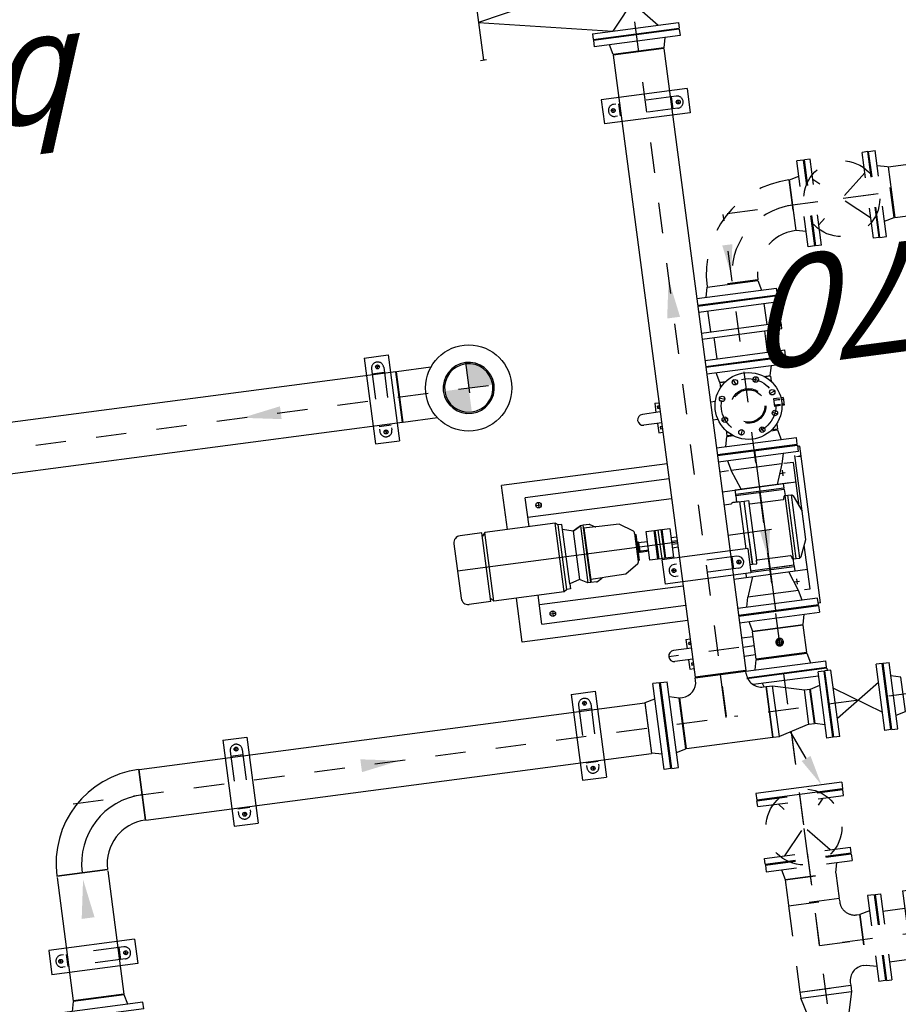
# Model space of a CAD drawing. Header units: metres. Extents: x 118052 to 118564, y 454784 to 455719.
# Tile 58 of 160: x 118250.16 to 118253.04, y 455256.43 to 455259.67. Entities that reach past the tile are written whole.
import ezdxf

# ---------------------------------------------------------------- set-up
doc = ezdxf.new("R2010")
doc.units = ezdxf.units.M
doc.header["$LTSCALE"] = 0.5
doc.linetypes.add('CENTER', pattern=[2, 1.25, -0.25, 0.25, -0.25])
doc.linetypes.add('HIDDEN', pattern=[0.375, 0.25, -0.125])
for name, color, linetype in [('0A1', 6, 'Continuous'), ('0H', 6, 'CENTER'), ('0Hid', 6, 'HIDDEN'), ('0Hu1', 6, 'Continuous'), ('0Symbol', 6, 'Continuous'), ('Koningsstal VIEUWPORT', 254, 'Continuous'), ('ME_N_D_EB00----hollandia~-_-----', 135, 'Continuous'), ('ZU_N_-_AL999---LL_pvc250_zgr34__18_^200~N_-----', 7, 'Continuous'), ('ZU_N_-_AL999---LW_pvc160_vbr11__18_^200~N_-----', 7, 'Continuous')]:
    doc.layers.add(name, color=color, linetype=linetype)
doc.styles.add('tcb_isocp', font='tcb_isocp.shx')

# ---------------------------------------------------------------- blocks, each defined once
blk = doc.blocks.new('B150')
for p, q in [((-84.1, 0), (84.2, 0)), ((228.5, -144.3), (228.5, -312.6))]:
    blk.add_line(p, q)
for radius in [312.6, 144.3]:
    blk.add_arc((228.5, 0), radius, 180, 270)
at = {"color": 0, "linetype": 'ByBlock'}
blk.add_arc((228.5, 0), 228.5, 180, 270, dxfattribs=at)
blk = doc.blocks.new('Vof150')
for p, q in [((-92, -33), (-84.15, 0)), ((-84.15, 0), (84.15, 0)), ((84.15, 0), (92, -33)), ((-142.5, -33), (142.5, -33)), ((-142.5, -55), (-142.5, -33)), ((-142.5, -55), (142.5, -55)), ((142.5, -55), (142.5, -33))]:
    blk.add_line(p, q)
blk = doc.blocks.new('VC150100')
for p, q in [((0, -84.15), (0, 84.15)), ((0, 84.15), (20, 84.15)), ((20, -84.15), (20, 84.15)), ((20, 84.15), (122, 57.15)), ((122, -57.15), (122, 57.15)), ((122, 57.15), (140, 57.15)), ((140, -57.15), (140, 57.15)), ((122, -57.15), (20, -84.15)), ((122, -57.15), (140, -57.15)), ((0, -84.15), (20, -84.15))]:
    blk.add_line(p, q)
blk = doc.blocks.new('Vof100')
for p, q in [((-57.15, 0), (57.15, 0)), ((57.15, 0), (65.5, -32)), ((-110, -32), (110, -32)), ((-110, -52), (-110, -32)), ((-65.5, -32), (-57.15, 0)), ((110, -52), (110, -32)), ((-110, -52), (110, -52))]:
    blk.add_line(p, q)
blk = doc.blocks.new('S150')
for p, q in [((-227.15, 143), (-58.85, 143)), ((-227.15, 134.15), (-227.15, 143)), ((-58.85, 134.15), (-58.85, 143)), ((-286, -84.15), (-286, 84.15)), ((-286, 84.15), (-277.15, 84.15)), ((-8.85, 84.15), (0, 84.15)), ((0, -84.15), (0, 84.15)), ((-286, -84.15), (0, -84.15))]:
    blk.add_line(p, q)
at = {"color": 0, "linetype": 'ByBlock'}
blk.add_line((-143, 0), (-143, 143), dxfattribs=at)
for centre, start, end in [((-277.15, 134.15), 270, 0), ((-8.85, 134.15), 180, 270)]:
    blk.add_arc(centre, 50, start, end)
blk = doc.blocks.new('LD150')
for p, q in [((-17, 500), (-17, 520)), ((233, 520), (233, 500)), ((-17, 510), (233, 510)), ((22, 75), (108, 510)), ((108, 510), (194, 75)), ((3, 142.5), (3, -142.5)), ((3, 142.5), (22, 142.5)), ((22, 142.5), (22, -142.5)), ((194, 142.5), (194, -142.5)), ((194, 142.5), (213, 142.5)), ((213, 142.5), (213, -142.5)), ((22, -75), (194, 75)), ((22, 75), (194, -75)), ((3, -142.5), (22, -142.5)), ((194, -142.5), (213, -142.5))]:
    blk.add_line(p, q)
blk = doc.blocks.new('LD150ba')
for p, q in [((0, 142.5), (0, -142.5)), ((0, 142.5), (19, 142.5)), ((19, 142.5), (19, -142.5)), ((191, 142.5), (191, -142.5)), ((191, 142.5), (210, 142.5)), ((210, 142.5), (210, -142.5)), ((19, -75), (191, 75)), ((19, 75), (191, -75)), ((0, -142.5), (19, -142.5)), ((191, -142.5), (210, -142.5))]:
    blk.add_line(p, q)
at = {"color": 0, "linetype": 'ByBlock'}
blk.add_line((0, 0), (210, 0), dxfattribs=at)
blk.add_circle((105, 0), 125)
blk = doc.blocks.new('sok-DN15ba')
at = {"color": 0, "linetype": 'ByBlock'}
for p, q in [((12.5, 0), (-12.5, 0)), ((0, -12.5), (0, 12.5))]:
    blk.add_line(p, q, dxfattribs=at)
for radius in [12.5, 7.5]:
    blk.add_circle((0, 0), radius)
blk.add_arc((0, 0), 8.5, 180, 90)
blk = doc.blocks.new('PO-DN150')
for p, q in [((-31362.6, -24164.8), (-31362.6, -24449.8)), ((-31362.6, -24164.8), (-31344.6, -24164.8)), ((-31344.6, -24164.8), (-31344.6, -24449.8)), ((-31271.6, -24164.8), (-31271.6, -24449.8)), ((-31271.6, -24164.8), (-31253.6, -24164.8)), ((-31253.6, -24164.8), (-31253.6, -24449.8)), ((-31180.6, -24164.8), (-31180.6, -24449.8)), ((-31180.6, -24164.8), (-31162.6, -24164.8)), ((-31162.6, -24164.8), (-31162.6, -24449.8)), ((-31271.6, -24223.1), (-31344.6, -24223.1)), ((-31180.6, -24223.1), (-31253.6, -24223.1)), ((-31271.6, -24391.4), (-31344.6, -24391.4)), ((-31180.6, -24391.4), (-31253.6, -24391.4)), ((-31362.6, -24449.8), (-31344.6, -24449.8)), ((-31271.6, -24449.8), (-31253.6, -24449.8)), ((-31180.6, -24449.8), (-31162.6, -24449.8))]:
    blk.add_line(p, q)
blk = doc.blocks.new('slibverwerkingsgebouw')
at = {"layer": '0A1'}
h = blk.add_hatch(color=256, dxfattribs=at)
h.paths.add_polyline_path([(7115.1, 3532.2, 0.414214), (7194.7, 3611.9), (7115, 3611.9)])
h.paths.add_polyline_path([(7035.4, 3611.8), (7115, 3611.9), (7115, 3691.5, 0.414214)])
for p, q in [((5458.5, 5223.2), (5378.5, 5223.1)), ((5378.7, 4938.1), (5378.5, 5223.1)), ((5458.7, 4938.2), (5458.5, 5223.2)), ((5412, 5188.7), (5425, 5188.7)), ((5418.5, 5182.2), (5418.5, 5195.2)), ((5412.2, 4972.7), (5425.2, 4972.7)), ((5418.7, 4979.2), (5418.7, 4966.2)), ((5458.7, 4938.2), (5378.7, 4938.1)), ((6070.4, 4565.5), (5785.4, 4565.3)), ((5785.4, 4565.3), (5785.4, 4485.3)), ((6070.4, 4565.5), (6070.4, 4485.5)), ((5826.4, 4525.3), (5813.4, 4525.3)), ((5819.9, 4518.8), (5819.9, 4531.8)), ((6029.4, 4525.5), (6042.4, 4525.5)), ((6035.9, 4519), (6035.9, 4532)), ((6070.4, 4485.5), (5785.4, 4485.3)), ((7257.3, 3940.6), (6972.3, 3940.4)), ((6972.3, 3940.4), (6972.4, 3860.4)), ((7257.3, 3940.6), (7257.4, 3860.6)), ((7013.3, 3900.4), (7000.3, 3900.4)), ((7006.8, 3893.9), (7006.8, 3906.9)), ((7216.3, 3900.5), (7229.3, 3900.5)), ((7222.8, 3894), (7222.8, 3907)), ((7257.4, 3860.6), (6972.4, 3860.4)), ((6071.2, 3408.8), (5786.2, 3408.6)), ((5786.2, 3408.6), (5786.2, 3328.6)), ((6071.2, 3408.8), (6071.2, 3328.8)), ((5820.7, 3362.1), (5820.7, 3375.1)), ((6036.7, 3362.3), (6036.7, 3375.3)), ((5827.2, 3368.6), (5814.2, 3368.6)), ((6030.2, 3368.8), (6043.2, 3368.8)), ((6071.2, 3328.8), (5786.2, 3328.6)), ((6391.4, 2769.9), (6391.2, 3054.9)), ((6471.2, 3054.9), (6391.2, 3054.9)), ((6471.4, 2769.9), (6471.2, 3054.9)), ((7998.3, 3056), (7918.3, 3055.9)), ((7918.5, 2770.9), (7918.3, 3055.9)), ((7998.5, 2771), (7998.3, 3056)), ((7951.9, 3021.4), (7964.9, 3021.4)), ((7958.4, 3014.9), (7958.4, 3027.9)), ((7952, 2805.4), (7965, 2805.4)), ((7958.5, 2811.9), (7958.5, 2798.9)), ((6471.4, 2769.9), (6391.4, 2769.9)), ((7998.5, 2771), (7918.5, 2770.9))]:
    blk.add_line(p, q)
for centre in [(5418.5, 5188.7), (5418.7, 4972.7), (5819.9, 4525.3), (6035.9, 4525.5), (7006.8, 3900.4), (7222.8, 3900.5), (5820.7, 3368.6), (6036.7, 3368.8), (7958.4, 3021.4), (7958.5, 2805.4)]:
    blk.add_circle(centre, 6.5)
at = {"layer": '0H'}
for p, q in [((7112.5, 7254.9), (7115.1, 3469.9)), ((5927.5, 5081), (5929, 2912.1)), ((7199.2, 3611.9), (7030.9, 3611.8)), ((6152.3, 2840.9), (6152.1, 3073.9)), ((8840.6, 2914), (5929, 2912.1)), ((5930, 1470), (5929, 2884.9)), ((6905.6, 2781), (6898.3, 2798.6)), ((6967.6, 2781.1), (6974.8, 2798.6)), ((6861.8, 2737.2), (6844.2, 2744.4)), ((7011.4, 2737.3), (7029, 2744.6)), ((3548.1, 2703.9), (5856, 2705.5)), ((5145.1, 2705), (7572.6, 2706.7)), ((5145.9, 1526.7), (5145.1, 2705)), ((7574.6, -213.6), (7572.6, 2706.7)), ((6861.8, 2675.2), (6844.3, 2667.9)), ((7011.5, 2675.3), (7029, 2668)), ((6905.7, 2631.4), (6898.4, 2613.8)), ((6967.7, 2631.4), (6975, 2613.9))]:
    blk.add_line(p, q, dxfattribs=at)
at = {"layer": '0H', "ltscale": 0.1}
blk.add_line((6152.3, 2828.1), (6152.3, 2789.8), dxfattribs=at)
at = {"layer": '0H', "color": 1, "linetype": 'CENTER'}
for p, q in [((5374.1, 2789.3), (5290.1, 2789.3)), ((5290.2, 2621), (5290.1, 2789.3)), ((5374.1, 2789.3), (5374.2, 2621)), ((5374.2, 2621), (5290.2, 2621))]:
    blk.add_line(p, q, dxfattribs=at)
at = {"layer": '0H'}
blk.add_circle((6936.6, 2706.2), 90, dxfattribs=at)
at = {"layer": '0Hid'}
for p, q in [((5398.7, 4976.6), (5398.5, 5184.6)), ((5438.5, 5168.1), (5398.5, 5168.1)), ((5438.7, 4976.7), (5438.5, 5184.7)), ((5438.7, 4993.2), (5398.7, 4993.2)), ((6031.9, 4545.5), (5823.9, 4545.3)), ((5840.4, 4545.3), (5840.4, 4505.3)), ((6015.4, 4545.4), (6015.4, 4505.4)), ((6031.9, 4505.5), (5823.9, 4505.3)), ((7218.8, 3920.5), (7010.8, 3920.4)), ((7027.3, 3920.4), (7027.4, 3880.4)), ((7202.3, 3920.5), (7202.3, 3880.5)), ((7218.8, 3880.5), (7010.8, 3880.4)), ((6032.7, 3388.8), (5824.7, 3388.6)), ((5841.2, 3388.7), (5841.2, 3348.7)), ((6016.2, 3388.8), (6016.2, 3348.8)), ((6032.7, 3348.8), (5824.7, 3348.6)), ((6411.3, 2808.4), (6411.2, 3016.4)), ((6451.3, 2808.4), (6451.2, 3016.4)), ((7938.5, 2809.4), (7938.4, 3017.4)), ((7978.5, 2809.4), (7978.4, 3017.4)), ((7978.4, 3000.9), (7938.4, 3000.9)), ((7978.5, 2826), (7938.5, 2825.9)), ((6949.2, 2622.1), (6924.2, 2622.1)), ((6924.2, 2602), (6924.2, 2622.1)), ((6928.2, 2622.1), (6928.2, 2601.6)), ((6928.2, 2596.6), (6928.2, 2589.1)), ((6929.2, 2622.1), (6929.2, 2601.5)), ((6929.2, 2596.5), (6929.2, 2589.1)), ((6944.2, 2622.1), (6944.2, 2601.5)), ((6944.2, 2596.5), (6944.2, 2589.1)), ((6945.2, 2622.1), (6945.2, 2601.6)), ((6945.2, 2596.6), (6945.2, 2589.1)), ((6949.2, 2602), (6949.2, 2622.1)), ((7024.2, 2622.1), (7007.5, 2622.1))]:
    blk.add_line(p, q, dxfattribs=at)
for radius in [57.1, 53.5]:
    blk.add_circle((6936.6, 2706.2), radius, dxfattribs=at)
for centre, start, end in [((5418.5, 5184.7), 0.0391, 180.0391), ((5418.7, 4976.7), 180.0391, 0.0391), ((5823.9, 4525.3), 90.0391, 270.0391), ((6031.9, 4525.5), 270.0391, 90.0391), ((7010.8, 3900.4), 90.0391, 270.0391), ((7218.8, 3900.5), 270.0391, 90.0391), ((5824.7, 3368.6), 90.0391, 270.0391), ((6032.7, 3368.8), 270.0391, 90.0391), ((7958.4, 3017.4), 0.0391, 180.0391), ((7958.5, 2809.4), 180.0391, 0.0391)]:
    blk.add_arc(centre, 20, start, end, dxfattribs=at)
at = {"layer": '0Hu1'}
for p, q in [((7030.7, 3842.3), (7029.2, 6019.8)), ((7199, 3842.4), (7197.5, 6019.9)), ((5693.5, 5165), (5284.5, 5164.7)), ((5284.6, 4996.4), (5284.5, 5164.7)), ((5696.6, 4996.7), (5696.5, 5165)), ((5693.6, 4996.7), (5284.6, 4996.4)), ((5843, 4850.4), (6011.3, 4850.6)), ((5843, 4850.4), (5844.2, 3172)), ((6011.3, 4850.6), (6012.5, 3172.1)), ((7030.7, 3842.3), (7199, 3842.4)), ((7030.7, 3840.3), (7199, 3840.4)), ((7030.8, 3726.2), (7030.7, 3840.3)), ((7199.1, 3726.3), (7199, 3840.4)), ((6613.1, 3726.7), (6431.8, 3726.6)), ((6408.5, 3630.6), (6408.4, 3703.2)), ((6522.9, 2996.6), (6522.4, 3726.6)), ((6636.5, 3630.7), (6636.4, 3703.4)), ((6408.5, 3630.6), (6636.5, 3630.7)), ((6408.5, 3620.6), (6419.9, 3630.6)), ((6636.5, 3620.7), (6625.1, 3630.7)), ((6408.5, 3620.6), (6636.5, 3620.7)), ((6408.7, 3387.9), (6408.5, 3620.6)), ((6636.7, 3388), (6636.5, 3620.7)), ((6262.6, 3545.8), (6408.6, 3545.9)), ((6262.9, 2996.4), (6262.6, 3545.8)), ((6636.6, 3546), (6782.6, 3546.1)), ((6782.9, 2996.8), (6782.6, 3546.1)), ((6312.6, 3473.8), (6408.6, 3473.9)), ((6312.6, 3473.8), (6312.9, 2996.5)), ((6377.6, 3473.8), (6377.9, 2996.5)), ((6636.6, 3474), (6732.6, 3474.1)), ((6667.6, 3474), (6667.9, 2996.7)), ((6732.9, 2996.7), (6732.6, 3474.1)), ((6342.6, 3442.8), (6342.6, 3424.8)), ((6702.6, 3443.1), (6702.6, 3425.1)), ((6351.6, 3433.8), (6333.6, 3433.8)), ((6711.6, 3434.1), (6693.6, 3434.1)), ((6408.7, 3387.9), (6636.7, 3388)), ((6415.7, 3377.9), (6408.7, 3387.9)), ((6415.7, 3377.9), (6629.7, 3378)), ((6415.7, 3365.9), (6415.7, 3377.9)), ((6629.7, 3378), (6636.7, 3388)), ((6629.7, 3366), (6629.7, 3378)), ((6432.7, 3365.9), (6415.7, 3365.9)), ((6432.7, 3365.9), (6629.7, 3366)), ((6442.7, 3332.4), (6432.7, 3365.9)), ((6602.7, 3332.5), (6612.7, 3366)), ((6427.7, 3305.9), (6442.7, 3331.9)), ((6427.7, 3305.9), (6442.7, 3331.9)), ((6617.7, 3306), (6427.7, 3305.9)), ((6427.7, 3296.4), (6427.7, 3305.9)), ((6602.7, 3332.5), (6442.7, 3332.4)), ((6602.7, 3332.5), (6442.7, 3332.4)), ((6442.7, 3332.4), (6442.7, 3332.4)), ((6442.7, 3332.4), (6442.7, 3331.9)), ((6602.7, 3332), (6442.7, 3331.9)), ((6602.7, 3332), (6442.7, 3331.9)), ((6602.7, 3332.5), (6602.7, 3332)), ((6602.7, 3332.5), (6602.7, 3332.5)), ((6617.7, 3306), (6602.7, 3332)), ((6617.7, 3306), (6602.7, 3332)), ((6602.7, 3332), (6617.7, 3306)), ((6617.7, 3296.5), (6617.7, 3306)), ((6427.7, 3296.4), (6617.7, 3296.5)), ((6607.7, 3296.5), (6427.7, 3296.4)), ((6427.7, 3277.2), (6427.7, 3296.4)), ((6607.7, 3296), (6427.7, 3295.9)), ((6428.4, 3274.7), (6437.6, 3258.8)), ((6437.7, 3287.4), (6437.7, 3295.9)), ((6438.3, 3257.7), (6437.7, 3287.4)), ((6607.2, 3257.8), (6607.7, 3287.5)), ((6607.7, 3287.5), (6607.7, 3296)), ((6617.1, 3274.9), (6607.9, 3258.9)), ((6617.7, 3277.4), (6617.7, 3296.5)), ((6438.5, 3245.7), (6438.3, 3257.7)), ((6439.7, 3178.7), (6438.5, 3245.7)), ((6605.9, 3178.8), (6607, 3245.8)), ((6607, 3245.8), (6607.2, 3257.8)), ((6468.8, 3135.1), (6439.7, 3178.7)), ((6576.8, 3135.2), (6605.9, 3178.8)), ((6012.5, 3172.1), (5844.2, 3172)), ((6476.3, 3132.9), (6473, 3132.9)), ((6569.3, 3133), (6476.3, 3132.9)), ((6565.3, 3129), (6480.3, 3128.9)), ((6504.8, 3121.9), (6507.8, 3121.9)), ((6504.9, 3093.9), (6504.8, 3121.9)), ((6505.3, 3124.9), (6505.3, 3128.9)), ((6507.8, 3124.9), (6505.3, 3124.9)), ((6507.8, 3124.9), (6537.8, 3125)), ((6507.8, 3121.9), (6507.8, 3124.9)), ((6507.8, 3122.4), (6537.8, 3122.5)), ((6508.4, 3093.9), (6508.4, 3117.9)), ((6540.3, 3125), (6537.8, 3125)), ((6537.8, 3125), (6537.9, 3094)), ((6540.3, 3129), (6540.3, 3125)), ((6569.3, 3133), (6572.7, 3133)), ((6475.4, 3093.9), (6570.4, 3094)), ((6475.4, 3085.9), (6475.4, 3093.9)), ((6475.4, 3067.9), (6475.4, 3085.9)), ((6570.4, 3094), (6570.4, 3068)), ((6134, 2996.3), (6133.9, 3055.7)), ((6170.4, 2996.4), (6170.3, 3055.7)), ((6475.4, 3067.9), (6570.4, 3068)), ((6570.4, 3065), (6475.4, 3064.9)), ((6475.4, 3044.9), (6475.4, 3064.9)), ((6570.4, 3055), (6475.4, 3054.9)), ((6570.4, 3065), (6570.4, 3045)), ((6918.2, 2996.9), (6918.2, 3056.2)), ((6954.6, 2996.9), (6954.6, 3056.2)), ((6424.7, 3020.4), (6437.7, 3020.4)), ((6431.2, 3013.9), (6431.2, 3026.9)), ((6570.4, 3045), (6475.4, 3044.9)), ((6570.4, 3042), (6475.4, 3041.9)), ((6475.4, 3015.9), (6475.4, 3041.9)), ((6570.4, 3016), (6475.4, 3015.9)), ((6505.4, 2996.6), (6505.4, 3015.9)), ((6517.9, 3015.9), (6517.9, 2996.6)), ((6527.9, 3016), (6527.9, 2996.6)), ((6540.4, 3016), (6540.4, 2996.6)), ((6570.4, 3042), (6570.4, 3016)), ((8139, 2997.7), (6074, 2996.3)), ((6074.1, 2828), (6074, 2996.3)), ((6103.2, 3010.5), (6103.2, 2996.3)), ((6134, 3010.5), (6103.2, 3010.5)), ((6122, 3002.5), (6114.2, 3002.5)), ((6114.2, 2997.5), (6114.2, 3002.5)), ((6119.2, 2997.5), (6114.2, 2997.5)), ((6119.2, 2996.3), (6119.2, 2997.5)), ((6122, 2996.3), (6122, 3002.5)), ((6201.2, 3010.6), (6170.4, 3010.5)), ((6182.3, 3002.6), (6190.2, 3002.6)), ((6182.3, 2996.4), (6182.3, 3002.6)), ((6185.2, 2997.6), (6190.2, 2997.6)), ((6185.2, 2996.4), (6185.2, 2997.6)), ((6190.2, 2997.6), (6190.2, 3002.6)), ((6201.2, 3010.6), (6201.2, 2996.4)), ((6918.2, 3011.1), (6887.4, 3011)), ((6887.4, 3011), (6887.4, 2996.9)), ((6906.3, 3003.1), (6898.4, 3003.1)), ((6898.4, 2998.1), (6898.4, 3003.1)), ((6903.4, 2998.1), (6898.4, 2998.1)), ((6903.4, 2996.9), (6903.4, 2998.1)), ((6906.3, 2996.9), (6906.3, 3003.1)), ((6985.4, 3011.1), (6954.6, 3011.1)), ((6966.6, 3003.1), (6974.4, 3003.1)), ((6966.6, 2996.9), (6966.6, 3003.1)), ((6969.4, 2998.1), (6974.4, 2998.1)), ((6969.4, 2996.9), (6969.4, 2998.1)), ((6974.4, 2998.1), (6974.4, 3003.1)), ((6985.4, 3011.1), (6985.4, 2996.9)), ((8139.1, 2829.4), (8139, 2997.7)), ((5647.2, 2562.9), (5647, 2847.9)), ((5669, 2847.9), (5647, 2847.9)), ((5669.2, 2562.9), (5669, 2847.9)), ((6047.2, 2563.1), (6047, 2828)), ((6050, 2828), (6050.2, 2563.1)), ((6072, 2828), (6072.2, 2563.1)), ((8139.1, 2829.4), (6074.1, 2828)), ((6122.1, 2828), (6122.2, 2789.8)), ((6182.4, 2828.1), (6182.5, 2789.9)), ((6233, 2828.1), (6233.2, 2563.3)), ((6255, 2828.1), (6255.2, 2563.3)), ((6258, 2828.1), (6258.2, 2563.3)), ((6280.2, 2563.3), (6280, 2828.1)), ((6378, 2828.2), (6378.2, 2583.8)), ((6451.3, 2824.9), (6411.3, 2824.9)), ((6523.1, 2683.9), (6523, 2828.3)), ((6624, 2828.4), (6624.1, 2804.5)), ((6668, 2828.4), (6668.2, 2584)), ((6733.1, 2799.5), (6733, 2828.4)), ((6766.2, 2563.6), (6766, 2828.5)), ((6788, 2828.5), (6788.2, 2563.6)), ((6791, 2828.5), (6791.2, 2563.6)), ((6813, 2828.5), (6813.2, 2563.6)), ((6906.4, 2828.6), (6906.4, 2812)), ((6966.7, 2828.6), (6966.7, 2812)), ((7059, 2828.7), (7059.2, 2563.8)), ((7081, 2828.7), (7081.2, 2563.8)), ((7084, 2828.7), (7084.2, 2563.8)), ((7104, 2828.7), (7104.2, 2563.8)), ((7174.5, 2828.8), (7174.7, 2563.9)), ((7194.5, 2828.8), (7194.7, 2563.9)), ((7264, 2828.8), (7264.2, 2564)), ((7284, 2828.8), (7284.2, 2564)), ((7287, 2828.8), (7287.2, 2564)), ((7309, 2828.8), (7309.2, 2564)), ((6025.2, 2593.1), (6025.1, 2810.3)), ((6072.1, 2797.6), (6105.1, 2789.8)), ((6105.1, 2789.8), (6105.2, 2621.5)), ((6106.6, 2789.8), (6198.1, 2789.9)), ((6106.7, 2621.5), (6106.6, 2789.8)), ((6198.2, 2621.6), (6198.1, 2789.9)), ((6233.1, 2797.8), (6200.1, 2789.9)), ((6200.1, 2789.9), (6200.2, 2621.6)), ((6280.1, 2797.8), (6313.1, 2790)), ((6378.1, 2765.8), (6313.1, 2790)), ((6313.2, 2621.7), (6313.1, 2790)), ((6424.8, 2804.4), (6437.8, 2804.4)), ((6431.3, 2810.9), (6431.3, 2797.9)), ((6627.1, 2801.5), (6628.1, 2801.5)), ((6628.1, 2801.5), (6628.1, 2761.5)), ((6628.1, 2781.5), (6628.1, 2798.5)), ((6668.1, 2766), (6733.1, 2790.2)), ((6766.1, 2798.1), (6733.1, 2790.2)), ((6733.2, 2621.9), (6733.1, 2790.2)), ((6813.1, 2798.1), (6846.1, 2790.3)), ((6846.1, 2790.3), (6846.1, 2768.7)), ((6848.1, 2771.5), (6848.1, 2790.3)), ((6865.7, 2790.3), (6848.1, 2790.3)), ((7024.1, 2790.4), (7007.4, 2790.4)), ((7024.1, 2771.6), (7024.1, 2790.4)), ((7059.1, 2798.3), (7026.1, 2790.4)), ((7026.1, 2790.4), (7026.1, 2768.8)), ((7174.5, 2789.8), (7104.1, 2789.7)), ((7264.1, 2799.2), (7194.5, 2799.2)), ((7309.1, 2798.5), (7342.1, 2790.7)), ((7342.1, 2790.7), (7342.2, 2622.4)), ((6013.3, 2775), (6025.1, 2779.9)), ((6378.1, 2785.8), (6391.3, 2785.9)), ((6393.1, 2769.9), (6393.2, 2625.9)), ((6398.1, 2769.9), (6398.2, 2625.9)), ((6418.1, 2769.9), (6418.1, 2761.4)), ((6418.1, 2761.4), (6628.1, 2761.5)), ((6505, 2761.4), (6418.1, 2761.4)), ((6418.1, 2761.4), (6418.1, 2746.4)), ((6628.1, 2776.5), (6471.4, 2776.4)), ((6648.1, 2786), (6628.1, 2786.5)), ((6628.1, 2761.5), (6628.1, 2746.5)), ((6648.2, 2626), (6648.1, 2786)), ((6648.1, 2786), (6653.1, 2786)), ((6653.2, 2626), (6653.1, 2786)), ((6653.1, 2786), (6668.1, 2786)), ((6668.1, 2786), (6668.2, 2626)), ((6668.2, 2604), (6668.1, 2764)), ((6418.1, 2746.4), (6430.1, 2746.4)), ((6619.1, 2746.5), (6430.1, 2746.4)), ((6430.1, 2743.6), (6430.2, 2632.9)), ((6628.1, 2746.5), (6616.1, 2746.5)), ((6616.1, 2743.7), (6616.2, 2633.1)), ((5761.4, 2669.1), (5855.2, 2708.5)), ((6788.1, 2706.1), (6258.1, 2705.8)), ((6398.1, 2705.9), (6398.2, 2639)), ((6313.2, 2621.7), (6378.2, 2645.8)), ((6343.2, 2632.8), (6343.2, 2614.8)), ((6393.2, 2625.9), (6378.2, 2625.8)), ((6398.2, 2625.9), (6393.2, 2625.9)), ((6398.2, 2625.9), (6418.2, 2625.4)), ((6418.2, 2626.8), (6418.2, 2616.4)), ((6628.2, 2626.5), (6418.2, 2626.4)), ((6428.7, 2631), (6419.7, 2628.8)), ((6617.7, 2631.1), (6626.7, 2628.9)), ((6628.2, 2627), (6628.2, 2616.5)), ((6648.2, 2626), (6628.2, 2625.5)), ((6648.2, 2626), (6653.2, 2626)), ((6668.2, 2626), (6653.2, 2626)), ((6733.2, 2621.9), (6668.2, 2646)), ((6703.2, 2633.1), (6703.2, 2615.1)), ((6846.2, 2643.6), (6846.2, 2622)), ((6848.2, 2622), (6848.2, 2640.8)), ((7024.2, 2622.1), (7024.2, 2641)), ((7026.2, 2643.8), (7026.2, 2622.1)), ((6105.2, 2621.5), (6072.2, 2613.6)), ((6106.7, 2621.5), (6198.2, 2621.6)), ((6200.2, 2621.6), (6233.2, 2613.8)), ((6280.2, 2613.8), (6313.2, 2621.7)), ((6313.2, 2602.3), (6313.2, 2583.8)), ((6352.2, 2623.8), (6334.2, 2623.8)), ((6418.2, 2616.4), (6628.2, 2616.5)), ((6418.2, 2616.4), (6418.2, 2603.4)), ((6418.2, 2603.4), (6628.2, 2603.5)), ((6422.2, 2598.7), (6476, 2576.6)), ((6624.2, 2598.8), (6570.4, 2576.7)), ((6628.2, 2616.5), (6628.2, 2603.5)), ((6712.2, 2624.1), (6694.2, 2624.1)), ((6766.2, 2614.1), (6733.2, 2621.9)), ((6733.2, 2584.1), (6733.2, 2615.2)), ((6846.2, 2622), (6813.2, 2614.1)), ((6865.8, 2622), (6848.2, 2622)), ((6924.2, 2589.1), (6924.2, 2596.9)), ((6949.2, 2589.1), (6949.2, 2597)), ((7026.2, 2622.1), (7059.2, 2614.3)), ((7174.7, 2622.2), (7104.2, 2622.2)), ((7264.2, 2612.1), (7194.7, 2612.1)), ((7342.2, 2622.4), (7309.2, 2614.5)), ((5669.2, 2562.9), (5647.2, 2562.9)), ((5819.2, 2570), (6039.2, 2570.1)), ((5819.3, 2550), (5819.2, 2570)), ((6039.3, 2550.1), (6039.2, 2570.1)), ((6047.2, 2563.1), (6039.3, 2563.1)), ((6050.2, 2563.1), (6072.2, 2563.1)), ((6255.2, 2563.3), (6233.2, 2563.3)), ((6258.2, 2563.3), (6280.2, 2563.3)), ((6263.2, 2555.8), (6263.2, 2563.3)), ((6313.2, 2583.8), (6458.2, 2583.9)), ((6476, 2576.6), (6570.4, 2576.7)), ((6528.2, 2576.6), (6755.3, 2576.8)), ((6588.2, 2584), (6733.2, 2584.1)), ((6788.2, 2563.6), (6766.2, 2563.6)), ((6783.2, 2556.1), (6783.2, 2563.6)), ((6791.2, 2563.6), (6813.2, 2563.6)), ((6949.2, 2589.1), (6924.2, 2589.1)), ((7081.2, 2563.8), (7059.2, 2563.8)), ((7084.2, 2563.8), (7104.2, 2563.8)), ((7174.7, 2563.9), (7194.7, 2563.9)), ((7264.2, 2564), (7284.2, 2564)), ((7287.2, 2564), (7309.2, 2564)), ((5819.3, 2550), (6039.3, 2550.1)), ((5879.3, 2550), (5979.4, 2400.1)), ((5979.3, 2550.1), (5879.4, 2400)), ((6263.2, 2555.8), (6783.2, 2556.1)), ((7488.6, 2476.1), (7656.9, 2476.2)), ((5819.4, 2400), (6039.4, 2400.1)), ((5819.4, 2380), (5819.4, 2400)), ((6039.4, 2380.1), (6039.4, 2400.1)), ((5819.4, 2380), (6039.4, 2380.1)), ((7657.2, 2148.7), (7488.9, 2148.6)), ((7488.9, 2148.6), (7489.5, 1194.1)), ((7657.2, 2148.7), (7657.8, 1194.2))]:
    blk.add_line(p, q, dxfattribs=at)
blk.add_lwpolyline([(6508.4, 3117.9), (6508.4, 3118.1), (6508.4, 3118.2), (6508.4, 3118.4), (6508.4, 3118.5), (6508.4, 3118.6), (6508.4, 3118.8), (6508.4, 3118.9), (6508.4, 3119), (6508.4, 3119.2), (6508.4, 3119.3), (6508.3, 3119.4), (6508.3, 3119.6), (6508.3, 3119.7), (6508.3, 3119.8), (6508.3, 3119.9), (6508.3, 3120.1), (6508.3, 3120.2), (6508.3, 3120.3), (6508.3, 3120.4), (6508.3, 3120.5), (6508.2, 3120.6), (6508.2, 3120.7), (6508.2, 3120.8), (6508.2, 3120.9), (6508.2, 3121), (6508.2, 3121.1), (6508.2, 3121.2), (6508.1, 3121.3), (6508.1, 3121.3), (6508.1, 3121.4), (6508.1, 3121.5), (6508.1, 3121.5), (6508.1, 3121.6), (6508, 3121.6), (6508, 3121.7), (6508, 3121.7), (6508, 3121.8), (6508, 3121.8), (6508, 3121.9), (6507.9, 3121.9), (6507.9, 3121.9), (6507.9, 3121.9), (6507.9, 3121.9), (6507.9, 3121.9), (6507.8, 3121.9)], dxfattribs=at)
for centre, radius in [((7115, 3611.9), 142), ((6342.6, 3433.8), 9), ((6702.6, 3434.1), 9), ((6431.2, 3020.4), 6.5), ((6431.3, 2804.4), 6.5), ((6936.6, 2706.2), 110), ((6902.1, 2789.4), 9), ((6971, 2789.4), 9), ((6853.5, 2740.6), 9), ((7019.8, 2740.7), 9), ((6853.5, 2671.7), 9), ((7019.8, 2671.8), 9), ((6902.2, 2623.1), 9), ((6971.1, 2623.1), 9)]:
    blk.add_circle(centre, radius, dxfattribs=at)
for centre, radius, start, end in [((6613.1, 3703.3), 23.4, 0.0391, 90.0391), ((6431.8, 3703.2), 23.4, 90.0391, 180.0391), ((7115, 3611.9), 84.2, 0.0391, 180.0391), ((7115, 3611.9), 79.7, 0.0391, 180.0391), ((7115, 3611.9), 84.2, 180.0391, 0.0391), ((7115, 3611.9), 79.7, 180.0391, 0.0391), ((6432.7, 3277.2), 5, 180.0391, 210.0391), ((6612.7, 3277.3), 5, 330.0391, 0.0391), ((6433.3, 3256.3), 5, 1.0391, 30.0391), ((6612.2, 3256.4), 5, 150.0391, 179.0391), ((6473, 3137.9), 5, 213.8123, 270.0391), ((6476.3, 3128.9), 4, 0.0391, 90.0391), ((6569.3, 3129), 4, 90.0391, 180.0391), ((6572.7, 3138), 5, 270.0391, 326.2658), ((6152.1, 3055.7), 18.2, 0.0391, 180.0391), ((6936.4, 3056.2), 18.2, 0.0391, 180.0391), ((6431.2, 3016.4), 20, 0.0391, 180.0391), ((6431.3, 2808.4), 20, 180.0391, 0.0391), ((6627.1, 2804.5), 3, 180.0391, 270.0391), ((6427.1, 2743.4), 3, 0.0391, 90.0391), ((6619.1, 2743.5), 3, 90.0391, 180.0391), ((6420.2, 2626.8), 2, 104.0753, 180.0391), ((6428.2, 2632.9), 2, 284.0753, 0.0391), ((6618.2, 2633.1), 2, 180.0391, 256.0028), ((6626.2, 2627), 2, 0.0391, 76.0028), ((6418.2, 2601.4), 2, 0.0391, 90.0391), ((6423.2, 2601.5), 3, 180.0391, 251.3973), ((6623.2, 2601.7), 3, 288.6808, 0.0391), ((6628.2, 2601.5), 2, 90.0391, 180.0391)]:
    blk.add_arc(centre, radius, start, end, dxfattribs=at)
for points in [[(6523.1, 2689.3), (6423.1, 2705.9), (6523.1, 2722.6)], [(5767.8, 2653.7), (5754.9, 2684.5), (5669.2, 2630.4)], [(6753.9, 2556.3), (6747.3, 2556.3), (6750.6, 2576.3)]]:
    blk.add_solid(points, dxfattribs=at)
at = {"layer": '0Symbol'}
for points in [[(5547.9, 5102.1), (5675.9, 5080.8), (5548, 5059.4)], [(7135.9, 4235.7), (7114.5, 4363.7), (7093.3, 4235.7)], [(5949.5, 4124.5), (5928.3, 3996.5), (5906.9, 4124.5)], [(7256.8, 2934.3), (7384.8, 2913), (7256.8, 2891.6)], [(7471.4, 2689.9), (7371.4, 2706.5), (7471.4, 2723.3)]]:
    blk.add_solid(points, dxfattribs=at)
at = {"layer": '0H', "color": 1, "linetype": 'CENTER', "xscale": -1}
for p, rotation in [((5376.1, 2705.2), 90.03906185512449), ((5145.2, 2560), 0.03906527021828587), ((7573, 2150.2), 180.0390652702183)]:
    blk.add_blockref('Vof150', p, dxfattribs=dict(at, rotation=rotation))
at = {"layer": '0H', "color": 1, "linetype": 'CENTER'}
for name, p, rotation in [('LD150ba', (5434.1, 2705.2), 0.03906527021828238), ('S150', (5002.1, 2704.9), 180.0390652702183), ('B150', (7572.8, 2478.2), 180.0390652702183), ('PO-DN150', (29473.9, -28844), 270.0390618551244), ('Vof150', (7572.8, 2476.2), 0.03906527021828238), ('LD150ba', (7573, 2208.2), 90.03906185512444)]:
    blk.add_blockref(name, p, dxfattribs=dict(at, rotation=rotation))
at = {"layer": '0Hid', "color": 1, "linetype": 'CENTER', "xscale": -1, "rotation": 270.0390618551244}
blk.add_blockref('sok-DN15ba', (6152.4, 2705.7), dxfattribs=at)
at = {"layer": '0Hu1', "xscale": -1}
for name, p, rotation in [('Vof150', (5282.5, 5080.6), 270.0390618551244), ('LD150', (8412.1, 2913.7), 0.03906527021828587), ('Vof150', (5928.9, 3057.1), 180.0390652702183), ('Vof100', (5929.4, 2325.1), 180.0390652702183)]:
    blk.add_blockref(name, p, dxfattribs=dict(at, rotation=rotation))
at = {"layer": '0Hu1'}
for name, p, rotation in [('B150', (5927.2, 4852.5), 180.0390652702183), ('Vof150', (5928.8, 3170.1), 0.03906527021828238), ('S150', (5929.1, 2769.1), 270.0390618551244), ('Vof150', (8141.1, 2913.6), 90.03906185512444), ('Vof150', (8141.1, 2913.6), 90.03906185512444), ('VC150100', (5002.1, 2704.9), 180.0390652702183), ('VC150100', (5929.1, 2767.1), 270.0390618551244), ('Vof100', (5929.2, 2625.1), 0.03906527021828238)]:
    blk.add_blockref(name, p, dxfattribs=dict(at, rotation=rotation))
blk = doc.blocks.new('Leidingen')
at = {"layer": 'ME_N_D_EB00----hollandia~-_-----'}
blk.add_blockref('slibverwerkingsgebouw', (-207895.7, -6715.7), dxfattribs=at)
at = {"layer": 'ZU_N_-_AL999---LL_pvc250_zgr34__18_^200~N_-----', "style": 'tcb_isocp', "oblique": 20.0002}
blk.add_text('bob. -0.870', height=360, rotation=90.0931, dxfattribs=at).set_placement((-200484.5, -6601.2))
at = {"layer": 'ZU_N_-_AL999---LW_pvc160_vbr11__18_^200~N_-----', "style": 'tcb_isocp', "oblique": 20.0002}
blk.add_text('bob. -0.400', height=360, rotation=90.0101, dxfattribs=at).set_placement((-199455.5, -2018.4))

msp = doc.modelspace()

# ---------------------------------------------------------------- block references
at = {"layer": 'Koningsstal VIEUWPORT', "color": 6, "xscale": 0.0009975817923, "yscale": 0.0009975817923, "zscale": 0.0009975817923, "rotation": 97.46987594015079}
msp.add_blockref('Leidingen', (118222.5204, 455456.6507), dxfattribs=at)

doc.saveas('drawing.dxf')
